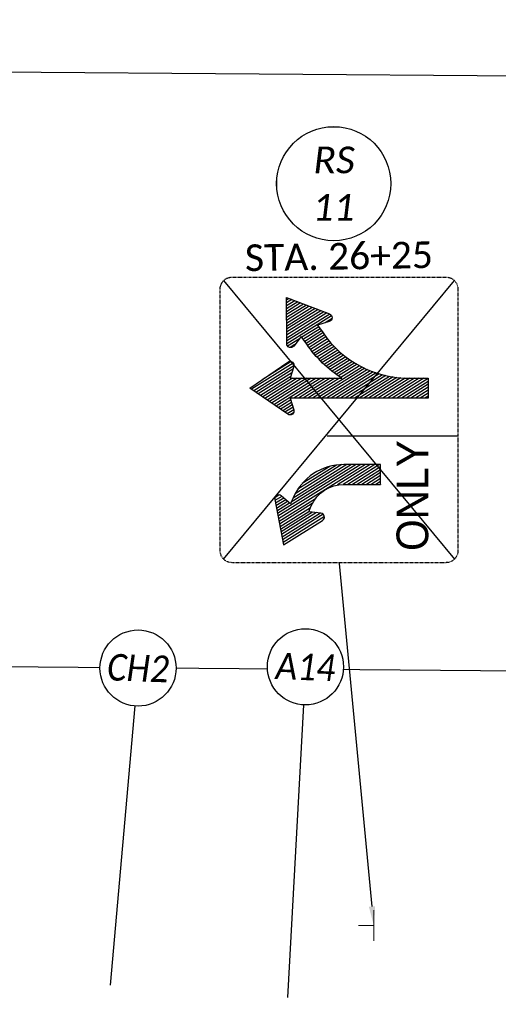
# Model space of a CAD drawing. Header units: feet. Extents: x 2241205 to 2250852, y 595253 to 597159.
# Tile 19 of 32: x 2245908 to 2246008, y 596246 to 596453. Entities that reach past the tile are written whole.
import ezdxf
from ezdxf import colors
from ezdxf.entities.mleader import LeaderData, LeaderLine
from ezdxf.enums import TextEntityAlignment as Align
from ezdxf.math import Vec2, Vec3

# ---------------------------------------------------------------- set-up
doc = ezdxf.new("R2010")
doc.units = ezdxf.units.FT
doc.header["$MEASUREMENT"] = 0
doc.set_wipeout_variables(frame=1)
doc.linetypes.add('HIDDEN2', pattern=[0.1875, 0.125, -0.0625])
for name, color, linetype in [('PM_P_Text', 7, 'Continuous'), ('SN_P_Signs', 120, 'Continuous'), ('SN_P_Text', 7, 'Continuous'), ('SN_X_Public', 3, 'Continuous'), ('SN_X_Text', 7, 'Continuous'), ('TX_P_20', 7, 'Continuous')]:
    doc.layers.add(name, color=color, linetype=linetype)
doc.layers.add('SC_Scratch1', color=7, linetype='Continuous', plot=False)
doc.styles.add('P_Slanted_Normal', font='calibrii.ttf', dxfattribs={"height": 0.14})
doc.styles.get("Standard").update_dxf_attribs({"font": 'arial.ttf'})
doc.styles.add('Straight-Normal', font='font30.shx', dxfattribs={"height": 0.14})
doc.styles.add('X_Straight_Normal', font='calibril.ttf', dxfattribs={"height": 0.14})

# ---------------------------------------------------------------- blocks, each defined once
blk = doc.blocks.new('*U1219')
blk.add_wipeout([(-0.1996, 0.0154), (-0.1979, 0.0302), (-0.1946, 0.0468), (-0.1907, 0.0607), (-0.1856, 0.075), (-0.1791, 0.0893), (-0.1718, 0.1028), (-0.1639, 0.1149), (-0.1564, 0.1249), (-0.1478, 0.1351), (-0.1377, 0.1454), (-0.1256, 0.1559), (-0.115, 0.1639), (-0.1058, 0.1699), (-0.0947, 0.1764), (-0.083, 0.1822), (-0.0703, 0.1875), (-0.056, 0.1922), (-0.0388, 0.1964), (-0.024, 0.1988), (-0.0082, 0.2001), (0.0001, 0.2003), (0.0146, 0.1997), (0.0292, 0.1981), (0.0462, 0.1949), (0.0605, 0.1909), (0.0744, 0.1859), (0.0908, 0.1785), (0.1029, 0.1718), (0.114, 0.1647), (0.1255, 0.1561), (0.1362, 0.1469), (0.1457, 0.1374), (0.1538, 0.1283), (0.1608, 0.1195), (0.1695, 0.1067), (0.1766, 0.0945), (0.1828, 0.082), (0.188, 0.0691), (0.1919, 0.0576), (0.1951, 0.0455), (0.1971, 0.0355), (0.1987, 0.025), (0.2, 0.012), (0.2003, 0), (0.1999, -0.0132), (0.1985, -0.027), (0.1963, -0.0398), (0.1937, -0.0512), (0.1904, -0.0623), (0.1864, -0.0732), (0.1826, -0.0823), (0.1764, -0.0948), (0.1705, -0.1052), (0.1641, -0.1148), (0.1555, -0.1262), (0.1478, -0.1352), (0.1417, -0.1415), (0.1327, -0.15), (0.1263, -0.1555), (0.1155, -0.1636), (0.1013, -0.1727), (0.0864, -0.1807), (0.0754, -0.1855), (0.063, -0.1901), (0.0466, -0.1947), (0.038, -0.1966), (0.0258, -0.1986), (0.0166, -0.1995), (0.0072, -0.2001), (0.0001, -0.2002), (-0.0041, -0.2002), (-0.0117, -0.1999), (-0.0185, -0.1994), (-0.0265, -0.1985), (-0.0345, -0.1972), (-0.043, -0.1955), (-0.0517, -0.1934), (-0.0617, -0.1905), (-0.0771, -0.1848), (-0.0902, -0.1787), (-0.1007, -0.173), (-0.1125, -0.1656), (-0.1219, -0.1588), (-0.1332, -0.1494), (-0.146, -0.137), (-0.1551, -0.1266), (-0.1646, -0.1139), (-0.171, -0.1041), (-0.1778, -0.0919), (-0.184, -0.0788), (-0.1893, -0.0649), (-0.194, -0.0495), (-0.1968, -0.0363), (-0.1989, -0.0223), (-0.1999, -0.01), (-0.2002, 0)])
at = {"flags": 128}
blk.add_lwpolyline([(-0.0105, -0.1997), (-0.0878, -1.6698)], dxfattribs=at)
blk.add_circle((0, 0), 0.2)
at = {"style": 'P_Slanted_Normal', "width": 0.9, "flags": 8}
blk.add_attdef('ITEMTYPE', text='', height=0.14, dxfattribs=at).set_placement((0, 0), align=Align.MIDDLE_CENTER)
blk = doc.blocks.new('*U1242')
blk.add_wipeout([(-0.1996, 0.0154), (-0.1979, 0.0302), (-0.1946, 0.0468), (-0.1907, 0.0607), (-0.1856, 0.075), (-0.1791, 0.0893), (-0.1718, 0.1028), (-0.1639, 0.1149), (-0.1564, 0.1249), (-0.1478, 0.1351), (-0.1377, 0.1454), (-0.1256, 0.1559), (-0.115, 0.1639), (-0.1058, 0.1699), (-0.0947, 0.1764), (-0.083, 0.1822), (-0.0703, 0.1875), (-0.056, 0.1922), (-0.0388, 0.1964), (-0.024, 0.1988), (-0.0082, 0.2001), (0.0001, 0.2003), (0.0146, 0.1997), (0.0292, 0.1981), (0.0462, 0.1949), (0.0605, 0.1909), (0.0744, 0.1859), (0.0908, 0.1785), (0.1029, 0.1718), (0.114, 0.1647), (0.1255, 0.1561), (0.1362, 0.1469), (0.1457, 0.1374), (0.1538, 0.1283), (0.1608, 0.1195), (0.1695, 0.1067), (0.1766, 0.0945), (0.1828, 0.082), (0.188, 0.0691), (0.1919, 0.0576), (0.1951, 0.0455), (0.1971, 0.0355), (0.1987, 0.025), (0.2, 0.012), (0.2003, 0), (0.1999, -0.0132), (0.1985, -0.027), (0.1963, -0.0398), (0.1937, -0.0512), (0.1904, -0.0623), (0.1864, -0.0732), (0.1826, -0.0823), (0.1764, -0.0948), (0.1705, -0.1052), (0.1641, -0.1148), (0.1555, -0.1262), (0.1478, -0.1352), (0.1417, -0.1415), (0.1327, -0.15), (0.1263, -0.1555), (0.1155, -0.1636), (0.1013, -0.1727), (0.0864, -0.1807), (0.0754, -0.1855), (0.063, -0.1901), (0.0466, -0.1947), (0.038, -0.1966), (0.0258, -0.1986), (0.0166, -0.1995), (0.0072, -0.2001), (0.0001, -0.2002), (-0.0041, -0.2002), (-0.0117, -0.1999), (-0.0185, -0.1994), (-0.0265, -0.1985), (-0.0345, -0.1972), (-0.043, -0.1955), (-0.0517, -0.1934), (-0.0617, -0.1905), (-0.0771, -0.1848), (-0.0902, -0.1787), (-0.1007, -0.173), (-0.1125, -0.1656), (-0.1219, -0.1588), (-0.1332, -0.1494), (-0.146, -0.137), (-0.1551, -0.1266), (-0.1646, -0.1139), (-0.171, -0.1041), (-0.1778, -0.0919), (-0.184, -0.0788), (-0.1893, -0.0649), (-0.194, -0.0495), (-0.1968, -0.0363), (-0.1989, -0.0223), (-0.1999, -0.01), (-0.2002, 0)])
at = {"flags": 128}
blk.add_lwpolyline([(-0.0039, -0.2), (-0.0335, -1.7387)], dxfattribs=at)
blk.add_circle((0, 0), 0.2)
at = {"style": 'P_Slanted_Normal', "width": 0.9, "flags": 8}
blk.add_attdef('ITEMTYPE', text='', height=0.14, dxfattribs=at).set_placement((0, 0), align=Align.MIDDLE_CENTER)
blk = doc.blocks.new('SGN1P')
at = {"layer": 'SN_X_Public', "color": 3, "linetype": 'Continuous', "lineweight": 0}
for p, q in [((0, 0.08), (0, -0.08)), ((0, 0), (-0.08, 0))]:
    blk.add_line(p, q, dxfattribs=at)
blk = doc.blocks.new('A$Cb8c3c831')
at = {"layer": 'SN_X_Public', "linetype": 'Continuous'}
for p, q in [((28.08, 20.31), (36.77, 25.74)), ((28.31, 19.84), (36.87, 25.19)), ((28.88, 19.58), (36.98, 24.64)), ((29.72, 19.49), (37.09, 24.09)), ((30.57, 19.4), (37.19, 23.54)), ((31.38, 19.29), (37.3, 23)), ((19.44, 9.38), (37.73, 20.8)), ((29.98, 16.58), (37.62, 21.35)), ((30.62, 17.59), (37.52, 21.9)), ((31.01, 18.45), (37.41, 22.45)), ((20.43, 9.38), (37.84, 20.25)), ((21.41, 9.38), (37.94, 19.7)), ((35.39, 17.49), (38.05, 19.16)), ((22.4, 9.38), (35.04, 17.28)), ((35.81, 17.14), (38.16, 18.61)), ((36.22, 16.78), (38.27, 18.06)), ((36.63, 16.42), (38.37, 17.51)), ((37.05, 16.07), (38.48, 16.96)), ((23.38, 9.38), (34.68, 16.43)), ((24.38, 9.38), (34.25, 15.55)), ((25.52, 9.48), (33.66, 14.57)), ((37.57, 15.78), (38.5, 16.36)), ((16.25, 11.69), (19.22, 13.54)), ((16.25, 11.07), (20.2, 13.54)), ((16.25, 10.46), (21.19, 13.54)), ((16.25, 9.84), (22.17, 13.54)), ((16.25, 12.3), (18.23, 13.54)), ((16.25, 12.92), (17.25, 13.54)), ((16.25, 13.53), (16.26, 13.54)), ((16.49, 9.38), (23.16, 13.54)), ((17.47, 9.38), (24.15, 13.54)), ((18.46, 9.38), (25.33, 13.67)), ((26.97, 9.77), (32.77, 13.39)), ((34.52, -2.13), (35.9, -1.27)), ((34.58, -1.48), (35.28, -1.04)), ((34.68, -2.65), (36.37, -1.59)), ((34.84, -3.16), (36.84, -1.91)), ((28.86, -8.75), (38.25, -2.88)), ((29.84, -8.75), (38.72, -3.2)), ((30.83, -8.75), (39.18, -3.53)), ((31.81, -8.75), (39.65, -3.85)), ((35, -3.68), (37.31, -2.24)), ((35.16, -4.19), (37.78, -2.56)), ((6.25, -8.72), (12.87, -4.58)), ((6.25, -8.1), (11.88, -4.58)), ((6.25, -7.49), (10.9, -4.58)), ((6.25, -6.87), (9.91, -4.58)), ((6.25, -6.26), (8.93, -4.58)), ((6.25, -5.64), (7.94, -4.58)), ((6.25, -5.02), (6.96, -4.58)), ((7.18, -8.75), (13.85, -4.58)), ((8.17, -8.75), (14.84, -4.58)), ((9.15, -8.75), (15.82, -4.58)), ((10.14, -8.75), (16.81, -4.58)), ((11.1, -8.77), (17.79, -4.58)), ((11.99, -8.82), (18.78, -4.58)), ((12.84, -8.91), (19.76, -4.58)), ((13.65, -9.02), (20.75, -4.58)), ((14.42, -9.15), (21.73, -4.58)), ((15.15, -9.31), (22.72, -4.58)), ((15.86, -9.48), (23.7, -4.58)), ((16.54, -9.68), (24.69, -4.58)), ((17.19, -9.88), (25.67, -4.58)), ((17.82, -10.1), (26.66, -4.58)), ((18.43, -10.34), (27.64, -4.58)), ((19.02, -10.59), (28.63, -4.58)), ((19.59, -10.84), (29.61, -4.58)), ((20.15, -11.11), (30.6, -4.58)), ((24.91, -8.75), (31.58, -4.58)), ((25.9, -8.75), (32.57, -4.58)), ((26.88, -8.75), (33.55, -4.58)), ((27.87, -8.75), (34.54, -4.58)), ((32.8, -8.75), (40.12, -4.17)), ((33.78, -8.75), (40.59, -4.49)), ((34.48, -11.39), (42.94, -6.11)), ((34.69, -10.64), (42.47, -5.78)), ((34.77, -8.75), (41.06, -4.82)), ((34.93, -9.88), (42, -5.46)), ((35.17, -9.11), (41.53, -5.14)), ((34.62, -11.92), (43.4, -6.43)), ((20.68, -11.39), (24.65, -8.91)), ((21.21, -11.68), (25.13, -9.23)), ((21.71, -11.98), (25.59, -9.56)), ((22.2, -12.29), (26.04, -9.89)), ((22.68, -12.61), (26.48, -10.23)), ((35.07, -12.25), (41.17, -8.44)), ((23.14, -12.93), (26.91, -10.58)), ((23.59, -13.27), (27.33, -10.93)), ((24.03, -13.61), (27.74, -11.29)), ((24.46, -13.96), (28.14, -11.66)), ((24.87, -14.32), (28.53, -12.03)), ((25.27, -14.68), (28.91, -12.41)), ((25.66, -15.06), (29.28, -12.79)), ((26.04, -15.43), (29.64, -13.18)), ((26.4, -15.82), (29.99, -13.58)), ((26.76, -16.21), (30.33, -13.98)), ((27.1, -16.61), (30.67, -14.39)), ((26.57, -21.88), (36.01, -15.97)), ((27.44, -17.02), (30.99, -14.8)), ((27.76, -17.43), (31.31, -15.22)), ((28.08, -17.85), (31.62, -15.64)), ((28.38, -18.28), (31.92, -16.07)), ((28.68, -18.71), (32.21, -16.5)), ((33.34, -17.03), (35.81, -15.48)), ((34.27, -15.83), (35.28, -15.2)), ((26.96, -22.24), (36.01, -16.59)), ((27.57, -22.48), (36.01, -17.2)), ((28.19, -22.71), (36.02, -17.82)), ((28.8, -22.94), (36.02, -18.43)), ((28.97, -19.14), (32.51, -16.93)), ((29.27, -19.57), (32.81, -17.36)), ((26.48, -21.31), (27.92, -20.41)), ((29.41, -23.17), (36.02, -19.05)), ((30.03, -23.41), (36.02, -19.66)), ((30.64, -23.64), (36.02, -20.27)), ((31.25, -23.87), (36.03, -20.89)), ((31.86, -24.1), (36.03, -21.5)), ((32.48, -24.34), (36.03, -22.12)), ((33.09, -24.57), (36.03, -22.73)), ((33.7, -24.8), (36.03, -23.35)), ((34.32, -25.03), (36.04, -23.96)), ((34.93, -25.27), (36.04, -24.57)), ((35.54, -25.5), (36.04, -25.19))]:
    blk.add_line(p, q, dxfattribs=at)
at = {"layer": 'SN_X_Public'}
blk.add_line((27.5, 3.33), (0, 3.33), dxfattribs=at)
at = {"layer": 'SN_X_Public', "linetype": 'HIDDEN2', "flags": 128}
blk.add_lwpolyline([(2.5, 30), (47.5, 30, -0.414214), (50, 27.5), (50, -27.5, -0.414214), (47.5, -30), (2.5, -30, -0.414214), (0, -27.5), (0, 27.5, -0.414214)], format="xyb", close=True, dxfattribs=at)
at = {"layer": 'SN_X_Public', "flags": 128}
for points in [[(16.25, 13.54), (16.25, 9.38), (23.96, 9.38, 0.29875), (34.66, 16.4), (35.21, 17.66), (37.16, 15.97, 0.712491), (38.52, 16.76), (36.67, 26.25), (28.47, 21.12, 0.712491), (28.82, 19.59), (31.38, 19.31), (30.84, 18.06, -0.29875), (23.96, 13.54)], [(6.25, -4.58), (35.29, -4.58), (34.52, -2.12, -0.712491), (35.78, -1.19), (43.75, -6.67), (35.78, -12.14, -0.712491), (34.52, -11.21), (35.29, -8.75), (24.4, -8.75, -0.09881), (31.79, -15.89), (32.94, -17.54), (34.52, -15.51, -0.712491), (36.01, -16.02), (36.04, -25.69), (27, -22.26, -0.712491), (27.05, -20.68), (29.51, -19.92), (28.36, -18.26, 0.246076), (10.21, -8.75), (6.25, -8.75)]]:
    blk.add_lwpolyline(points, format="xyb", close=True, dxfattribs=at)
at = {"layer": 'SN_X_Public', "style": 'Straight-Normal', "width": 0.960096}
blk.add_text('ONLY', height=6.666, rotation=270, dxfattribs=at).set_placement((9.58, 15.89), align=Align.MIDDLE_CENTER)

msp = doc.modelspace()

# ---------------------------------------------------------------- linework, layer by layer
at = {"layer": 'SC_Scratch1'}
for p, q in [((2246108.52, 596440.64), (2244508.57, 596453.25)), ((2246107.53, 596315.64), (2244507.58, 596328.26))]:
    msp.add_line(p, q, dxfattribs=at)
at = {"layer": 'SN_P_Signs', "color": 1, "flags": 128}
for points in [[(2245950.69, 596339.9), (2245999.23, 596398.43)], [(2245950.69, 596398.43), (2245999.23, 596339.9)]]:
    msp.add_lwpolyline(points, dxfattribs=at)

# ---------------------------------------------------------------- block references
at = {"layer": 'SN_X_Public', "rotation": 180}
msp.add_blockref('A$Cb8c3c831', (2245999.96, 596369.16), dxfattribs=at)
at = {"layer": 'SN_X_Public', "xscale": 40, "yscale": 40, "zscale": 40}
msp.add_blockref('SGN1P', (2245982.27, 596262.92), dxfattribs=at)

# ---------------------------------------------------------------- texts
at = {"layer": 'SN_X_Text', "insert": (2245974.93, 596403.51), "char_height": 5.6, "attachment_point": 5, "rotation": 1, "style": 'X_Straight_Normal'}
msp.add_mtext('\\A1;STA. 26+25', dxfattribs=at)

# ---------------------------------------------------------------- next in the draw order: block references
at = {"layer": 'PM_P_Text'}
ref = msp.add_blockref('*U1219', (2245932.68, 596317.02), dxfattribs=dict(at, xscale=40, yscale=40, zscale=40, rotation=358))
ref.add_attrib('ITEMTYPE', 'CH2', dxfattribs={"layer": '0', "height": 5.6, "rotation": 358, "style": 'P_Slanted_Normal', "width": 0.9}).set_placement((2245932.68, 596317.02), align=Align.MIDDLE_CENTER)

# ---------------------------------------------------------------- next in the draw order: wipeouts: each hides what was drawn before it
msp.add_wipeout([(2245961.92, 596419.72), (2245962.02, 596420.61), (2245962.22, 596421.6), (2245962.45, 596422.43), (2245962.75, 596423.28), (2245963.14, 596424.13), (2245963.58, 596424.94), (2245964.05, 596425.66), (2245964.5, 596426.26), (2245965.01, 596426.87), (2245965.62, 596427.48), (2245966.34, 596428.11), (2245966.97, 596428.58), (2245967.52, 596428.95), (2245968.18, 596429.33), (2245968.88, 596429.68), (2245969.64, 596430), (2245970.49, 596430.28), (2245971.52, 596430.53), (2245972.41, 596430.67), (2245973.34, 596430.75), (2245973.84, 596430.76), (2245974.71, 596430.73), (2245975.58, 596430.63), (2245976.6, 596430.43), (2245977.45, 596430.2), (2245978.28, 596429.9), (2245979.26, 596429.46), (2245979.98, 596429.06), (2245980.64, 596428.64), (2245981.33, 596428.12), (2245981.97, 596427.57), (2245982.54, 596427), (2245983.02, 596426.46), (2245983.44, 596425.93), (2245983.96, 596425.17), (2245984.38, 596424.44), (2245984.75, 596423.69), (2245985.06, 596422.93), (2245985.29, 596422.24), (2245985.48, 596421.52), (2245985.61, 596420.92), (2245985.7, 596420.3), (2245985.78, 596419.52), (2245985.8, 596418.8), (2245985.77, 596418.01), (2245985.69, 596417.19), (2245985.56, 596416.42), (2245985.4, 596415.74), (2245985.2, 596415.08), (2245984.97, 596414.43), (2245984.74, 596413.89), (2245984.37, 596413.14), (2245984.02, 596412.52), (2245983.64, 596411.94), (2245983.12, 596411.26), (2245982.66, 596410.73), (2245982.3, 596410.35), (2245981.76, 596409.84), (2245981.38, 596409.52), (2245980.73, 596409.03), (2245979.89, 596408.49), (2245978.99, 596408.01), (2245978.34, 596407.72), (2245977.6, 596407.45), (2245976.62, 596407.17), (2245976.11, 596407.06), (2245975.38, 596406.94), (2245974.83, 596406.89), (2245974.26, 596406.85), (2245973.84, 596406.85), (2245973.59, 596406.85), (2245973.14, 596406.87), (2245972.73, 596406.9), (2245972.26, 596406.95), (2245971.78, 596407.03), (2245971.27, 596407.13), (2245970.75, 596407.25), (2245970.15, 596407.43), (2245969.23, 596407.77), (2245968.45, 596408.13), (2245967.82, 596408.47), (2245967.12, 596408.91), (2245966.56, 596409.32), (2245965.88, 596409.88), (2245965.12, 596410.62), (2245964.58, 596411.24), (2245964.01, 596412), (2245963.63, 596412.58), (2245963.22, 596413.31), (2245962.85, 596414.1), (2245962.53, 596414.92), (2245962.26, 596415.85), (2245962.08, 596416.63), (2245961.96, 596417.47), (2245961.9, 596418.2), (2245961.89, 596418.8)]).dxf.layer = 'SN_P_Text'

# ---------------------------------------------------------------- next in the draw order: linework, layer by layer
at = {"layer": 'SN_P_Text'}
msp.add_circle((2245973.84, 596418.8), 12, dxfattribs=at)

# ---------------------------------------------------------------- next in the draw order: texts
at = {"layer": 'SN_P_Text', "char_height": 5.6, "attachment_point": 5, "style": 'P_Slanted_Normal'}
for s, insert in [('\\A1;RS', (2245973.91, 596423.76)), ('\\A1;11', (2245973.8, 596413.84))]:
    msp.add_mtext(s, dxfattribs=dict(at, insert=insert))

# ---------------------------------------------------------------- next in the draw order: leaders
at = {"layer": 'TX_P_20'}
ml = msp.add_multileader_mtext('Standard', dxfattribs=at)
ml.set_content('EXISTING PAVEMENT MARKINGS ', color=256, style='P_Slanted_Normal')
ml.set_leader_properties()
ml.build(insert=Vec2(0, 0))
ml.multileader.update_dxf_attribs({"dogleg_length": 0.215, "arrow_head_size": 7.2, "scale": 40})
ctx = ml.context
ctx.base_point, ctx.scale, ctx.char_height, ctx.arrow_head_size, ctx.landing_gap_size, ctx.plane_origin, ctx.plane_x_axis, ctx.plane_y_axis = Vec3(2244625.09, 596391.55), 40, 5.6, 7.2, 3.6, Vec3(2244713.53, 596055.62), Vec3(0.999969, -0.007884), Vec3(0.007884, 0.999969)
notes = []
notes.append((ctx, [(0, (1, 1, 0), (2244616.48, 596391.62), (0.999969, -0.007884), 8.6, [(0, [(2244584.92, 596258.59), (2244603.19, 596246.36)], 0, [])])]))
ctx.mtext.insert, ctx.mtext.text_direction, ctx.mtext.rotation, ctx.mtext.width, ctx.mtext.defined_height, ctx.mtext.flow_direction = Vec3(2244628.71, 596394.37), Vec3(0.999969, -0.007884), 6.275301, 104.6265, 5.78, 5
for ctx, leaders in notes:
    for number, flags, end, landing, length, lines in leaders:
        leader = LeaderData()
        leader.index, (leader.has_last_leader_line, leader.has_dogleg_vector, leader.attachment_direction) = number, flags
        leader.last_leader_point, leader.dogleg_vector, leader.dogleg_length = Vec3(end), Vec3(landing), length
        for number, points, colour, breaks in lines:
            line = LeaderLine()
            line.index, line.vertices, line.color, line.breaks = number, Vec3.list(points), colors.encode_raw_color(colour), breaks
            leader.lines.append(line)
        ctx.leaders.append(leader)

# ---------------------------------------------------------------- next in the draw order: block references
at = {"layer": 'PM_P_Text'}
ref = msp.add_blockref('*U1242', (2245967.89, 596317.28), dxfattribs=dict(at, xscale=40, yscale=40, zscale=40, rotation=358))
ref.add_attrib('ITEMTYPE', 'A14', dxfattribs={"layer": '0', "height": 5.6, "rotation": 358, "style": 'P_Slanted_Normal', "width": 0.9}).set_placement((2245967.89, 596317.28), align=Align.MIDDLE_CENTER)

# ---------------------------------------------------------------- next in the draw order: leaders
at = {"layer": 'SN_X_Text', "linetype": 'Continuous'}
ml = msp.add_multileader_mtext('Standard', dxfattribs=at)
ml.set_content('', color=256)
ml.set_leader_properties()
ml.build(insert=Vec2(0, 0))
ml.multileader.update_dxf_attribs({"text_right_attachment_type": 6, "dogleg_length": 0, "scale": 40})
ctx = ml.context
ctx.base_point, ctx.scale, ctx.char_height, ctx.landing_gap_size, ctx.plane_origin = Vec3(2245974.87, 596339.07), 40, 0.18, 0.09, Vec3(2245899.07, 596218.47)
ctx.right_attachment, ctx.text_align_type = 6, 2
notes = []
notes.append((ctx, [(1, (1, 1, 0), (2245975.05, 596338.98), (-1, 0), 0, [(0, [(2245982.27, 596262.92)], 0, [])])]))
ctx.mtext.insert, ctx.mtext.alignment, ctx.mtext.flow_direction = Vec3(2245974.96, 596339.16), 3, 5
for ctx, leaders in notes:
    for number, flags, end, landing, length, lines in leaders:
        leader = LeaderData()
        leader.index, (leader.has_last_leader_line, leader.has_dogleg_vector, leader.attachment_direction) = number, flags
        leader.last_leader_point, leader.dogleg_vector, leader.dogleg_length = Vec3(end), Vec3(landing), length
        for number, points, colour, breaks in lines:
            line = LeaderLine()
            line.index, line.vertices, line.color, line.breaks = number, Vec3.list(points), colors.encode_raw_color(colour), breaks
            leader.lines.append(line)
        ctx.leaders.append(leader)

doc.saveas('drawing.dxf')
